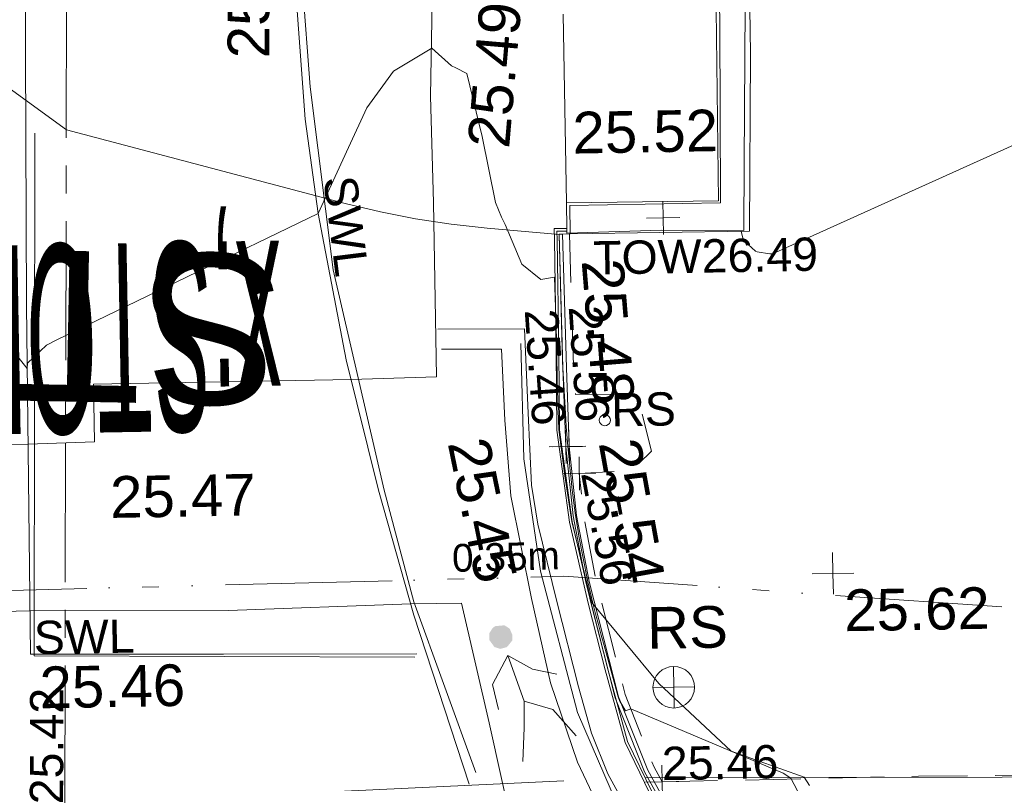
# Model space of a CAD drawing. Header units: millimetres. Extents: x -287732 to 520720, y -88450 to 287754.
# Tile 134 of 256: x -212884 to -204017, y 90864 to 97738. Entities that reach past the tile are written whole.
import ezdxf

# ---------------------------------------------------------------- set-up
doc = ezdxf.new("R2010")
doc.units = ezdxf.units.MM
for name, pattern in [('IMPORT-CENTER _6_', [2000, 1250, -250, 250, -250]), ('IMPORT-DASHED _2_', [750, 500, -250]), ('IMPORT-UG_EIR_QLB2 _2_', [2750, 1500, -300, 0, -300, 150, -300, 0, -200]), ('IMPORT-UG_ELEC_STREET LIGHTING_QLB2 _2_', [2700, 1500, -300, 0, -250, 150, -300, 0, -200])]:
    doc.linetypes.add(name, pattern=pattern)
for name, color, linetype, lineweight, true_color in [('00_TOPO_FOOTPATH', 7, 'Continuous', 9, 0xa50000), ('00_TOPO_FURN_SIGN', 7, 'Continuous', 9, 0x666666), ('00_TOPO_KERB_BOTTOM', 1, 'Continuous', 9, 0xff0000), ('00_TOPO_KERB_TOP', 7, 'Continuous', 9, 0xa500a5), ('00_TOPO_LEVEL_SPOT', 7, 'Continuous', 9, 0x666666), ('00_TOPO_ROAD_MARKING_WHITE_CONTINUOUS', 7, 'Continuous', 9, 0x999999), ('00_TOPO_ROAD_MARKING_YELLOW_CONTINUOUS', 40, 'Continuous', 9, 0xffbf00), ('00_TOPO_WALL', 7, 'Continuous', 9, 0x7c00a5), ('01_DTM_CONTOUR_MNR', 7, 'Continuous', 9, 0xa5a552), ('12333-PUM-2D-U-0001-C01 - Rev2_REVIT IMPORT_dwg', 7, 'Continuous', 9, 0x767676), ('CONTOURS_MINOR', 7, 'Continuous', 9, 0x00a5a5), ('KERB_BOTTOM', 7, 'Continuous', 9, 0x0000a5), ('KERB_BOTTOM_LVL', 7, 'Continuous', 9, 0x0000a5), ('KERB_TOP', 2, 'Continuous', 9, 0xffff00), ('KERB_TOP_LVL', 2, 'Continuous', 9, 0xffff00), ('MARKINGS_DOUBLE_YELLOW', 7, 'Continuous', 9, 0xc0c0c0), ('MARKINGS_WHITE_LINE', 7, 'Continuous', 9, 0xc0c0c0), ('MARKINGS_WHITE_LINE_TXT', 7, 'Continuous', 9, 0xc0c0c0), ('PUM-EIRCOMM-NOTES', 6, 'Continuous', 9, 0xff00ff), ('PUM-EIRCOMM-QLB2', 6, 'IMPORT-UG_EIR_QLB2 _2_', 9, 0xff00ff), ('ROAD_CROWNLINE', 7, 'IMPORT-CENTER _6_', 9, 0xa500a5), ('ROAD_CROWNLINE_LVL', 7, 'Continuous', 9, 0xa500a5), ('ROAD_MARKINGS', 7, 'Continuous', 9, 0xc0c0c0), ('ROADSIGN', 7, 'Continuous', 9, 0x00a5a5), ('ROADSIGN_TXT', 7, 'Continuous', 9, 0x00a5a5), ('TOP_OF_WALL_LEVEL', 7, 'Continuous', 9, 0xa500a5), ('TOP_OF_WALL_LEVEL_TXT', 7, 'Continuous', 9, 0xa500a5), ('WALL', 7, 'Continuous', 9, 0xa50000)]:
    doc.layers.add(name, color=color, linetype=linetype, lineweight=lineweight, true_color=true_color)
for name, color, linetype, lineweight in [('00_TOPO_PEDASTRIAN', 7, 'Continuous', 9), ('00_TOPO_ROAD_EDGE', 7, 'Continuous', 9), ('00_TOPO_ROAD_TEXT', 7, 'Continuous', 9), ('00_TOPO_SURFACE', 7, 'Continuous', 9), ('CHANGE_OF_SURFACE', 7, 'IMPORT-DASHED _2_', 9), ('CHANGE_OF_SURFACE_LVL', 7, 'Continuous', 9)]:
    doc.layers.add(name, color=color, linetype=linetype, lineweight=lineweight)
doc.styles.add('Arial_1', font='arial.ttf', dxfattribs={"height": 250})
doc.styles.add('Arial_13', font='arial.ttf', dxfattribs={"height": 1356.64156})
doc.styles.add('Arial_3', font='arial.ttf', dxfattribs={"height": 300})
doc.styles.add('Swis721 Lt BT_13', font='swissl.ttf', dxfattribs={"width": 0.341864, "height": 1700})
doc.styles.add('Swis721 Lt BT_2', font='swissl.ttf', dxfattribs={"height": 375})

# ---------------------------------------------------------------- blocks, each defined once
blk = doc.blocks.new('12333-PUM-2D-U-0001-C01 - Rev2_REVIT IMPORT_dwg_PEDESTRIAN CROSS-2077054-Site Location Plan Proposed')
at = {"layer": '00_TOPO_PEDASTRIAN', "true_color": 0xe2e2e2}
blk.add_hatch(color=254, dxfattribs=at).paths.add_polyline_path([(533695043.4, 725651122.7), (533695103, 725651138.3), (533695152.6, 725651197.2), (533695153.5, 725651246.2), (533695130.4, 725651303.6), (533695083.4, 725651334.4), (533695000.5, 725651328.1), (533694977, 725651312.2), (533694946.2, 725651265.1), (533694945.2, 725651204.8), (533694989.9, 725651140.3)])
at = {"layer": '00_TOPO_PEDASTRIAN', "color": 253, "true_color": 0xaaaaaa, "flags": 128}
for points in [[(533695017.9, 725650576.3), (533694967.4, 725650802.6), (533695107.8, 725651061.6), (533695329.3, 725650935.5), (533695547.1, 725650887.8)], [(533695107.8, 725651061.6), (533695249.7, 725650649.1), (533695506.3, 725650568.4), (533695710.5, 725650328.5)], [(533695249.7, 725650649.1), (533695246.2, 725650409.4), (533695227.4, 725650106.7)]]:
    blk.add_lwpolyline(points, dxfattribs=at)
blk = doc.blocks.new('12333-PUM-2D-U-0001-C01 - Rev2_REVIT IMPORT_dwg_MSL_RoadSign_SYM-2077193-Site Location Plan Proposed')
at = {"layer": '00_TOPO_FURN_SIGN', "color": 254, "true_color": 0xcccccc}
for p, q in [((0, -500), (0, 500)), ((-500, 0), (500, 0))]:
    blk.add_line(p, q, dxfattribs=at)
blk.add_circle((0, 0), 500, dxfattribs=at)
blk = doc.blocks.new('12333-PUM-2D-U-0001-C01 - Rev2_REVIT IMPORT_dwg_MM-2077200-Site Location Plan Proposed')
at = {"layer": '00_TOPO_LEVEL_SPOT', "color": 254, "true_color": 0xcccccc, "flags": 128}
for points in [[(500, 0), (0, 0), (0, 500)], [(0, -500), (0, 0), (-500, 0)]]:
    blk.add_lwpolyline(points, dxfattribs=at)
blk = doc.blocks.new('12333-PUM-2D-U-0001-C01 - Rev2_REVIT IMPORT_dwg_MGS62954_T2_Galway_ITM_3d_Rev1-2077680-Site Location Plan Proposed')
at = {"layer": '00_TOPO_FOOTPATH', "color": 254, "true_color": 0xcccccc, "flags": 128}
blk.add_lwpolyline([(533696327.4, 725649938.8), (533699542.4, 725649888.3), (533704733.7, 725649887.9), (533707389.5, 725649884.6), (533707429.1, 725651203.4), (533707476, 725652764), (533706730.1, 725652760.1), (533706757.1, 725653648.1), (533708291.4, 725653635.3), (533709329.1, 725653621.8), (533709293.4, 725652738.7), (533708568.7, 725652752.5), (533708510, 725650977.9), (533708473.9, 725649885.4), (533712394.3, 725649814.5), (533716792, 725649807.5), (533721307.3, 725649790.6), (533726665.9, 725649729.1)], dxfattribs=at)
at = {"layer": '00_TOPO_KERB_BOTTOM', "color": 254, "true_color": 0xcccccc, "flags": 128}
blk.add_lwpolyline([(533695707.7, 725654897.2), (533695594, 725654897.2), (533695593.8, 725654796.1), (533695591.9, 725653794), (533695586.7, 725653083.8), (533695686.3, 725652252.1), (533695841.8, 725651520.8), (533695983.1, 725650918.7), (533696151.5, 725650261.7), (533696363.5, 725649802.8)], dxfattribs=at)
at = {"layer": '00_TOPO_KERB_TOP', "color": 254, "true_color": 0xcccccc, "flags": 128}
blk.add_lwpolyline([(533695707.7, 725654873), (533695618.2, 725654873), (533695618, 725654796), (533695616.1, 725653793.9), (533695610.9, 725653085.1), (533695710.3, 725652256.1), (533695865.5, 725651526.1), (533696006.6, 725650924.4), (533696174.4, 725650269.9), (533696384.9, 725649814.3)], dxfattribs=at)
at = {"layer": '00_TOPO_ROAD_EDGE', "color": 254, "true_color": 0xcccccc}
blk.add_line((533695707.7, 725655128.5), (533695708, 725656825.3), dxfattribs=at)
at = {"layer": '00_TOPO_ROAD_MARKING_WHITE_CONTINUOUS', "color": 254, "true_color": 0xcccccc, "flags": 128}
for points in [[(533693330, 725668390), (533693300, 725666820), (533693270, 725664250), (533693220, 725661720), (533693220, 725660370), (533693250, 725658520), (533693310, 725656940), (533693370, 725655920), (533693470, 725655070), (533693700, 725653750), (533693970, 725652570), (533694270, 725651440), (533694740, 725649910)], [(533694290, 725651090), (533692550, 725651120), (533690810, 725651150), (533690830, 725654290), (533690870, 725657340)]]:
    blk.add_lwpolyline(points, dxfattribs=at)
at = {"layer": '00_TOPO_ROAD_MARKING_YELLOW_CONTINUOUS', "color": 254, "true_color": 0xcccccc, "flags": 128}
for points in [[(533694530, 725654010), (533695310, 725654000), (533695330, 725653240), (533695350, 725652590), (533695400, 725652240), (533695560, 725651540), (533695740, 725650770), (533695850, 725650350), (533695990, 725649980), (533696180, 725649620)], [(533695950, 725649580), (533695720, 725650090), (533695490, 725650810), (533695330, 725651570), (533695160, 725652500), (533695120, 725653180), (533695100, 725653820), (533694560, 725653830)]]:
    blk.add_lwpolyline(points, dxfattribs=at)
at = {"layer": '00_TOPO_SURFACE', "color": 254, "true_color": 0xcccccc, "flags": 128}
for points in [[(533694660.5, 725658008.5), (533694530, 725656960), (533694500, 725656110), (533694510, 725655150), (533694510, 725653580), (533693741.1, 725653570.3)], [(533693741.1, 725653570.3), (533691420, 725653570), (533691420, 725653050), (533690822, 725653040.1), (533689570, 725653050), (533688351.1, 725653090)], [(533688277.4, 725651521), (533689590, 725651530), (533690812.5, 725651540), (533692600, 725651510), (533694242.6, 725651543.3), (533694700, 725651540), (533694930, 725650460), (533695130, 725649480), (533695290, 725648830), (533695480, 725648324.3), (533695910, 725647340), (533696750, 725645990), (533697240, 725645360), (533697880, 725644800), (533698600, 725644340), (533698916.1, 725644160.1), (533699640, 725643810), (533700760, 725643410), (533701600, 725643150), (533702320, 725643050), (533703230, 725642970), (533704197.9, 725642962.9), (533705169.3, 725642937.1), (533707170.2, 725643005.4)]]:
    blk.add_lwpolyline(points, dxfattribs=at)
at = {"layer": '00_TOPO_WALL', "color": 254, "true_color": 0xcccccc, "flags": 128}
blk.add_lwpolyline([(533697481.7, 725664461.5), (533697464.1, 725663357.9), (533697383.3, 725658290.2), (533697316, 725655460.5), (533697301.5, 725654850.8), (533696558.8, 725654866.1), (533695707.7, 725654852.6), (533695707.7, 725654873), (533695707.7, 725654897.2), (533695707.7, 725655128.5), (533697078, 725655121), (533697087, 725657094.2)], dxfattribs=at)
at = {"layer": '01_DTM_CONTOUR_MNR', "color": 254, "true_color": 0xcccccc, "flags": 128}
blk.add_lwpolyline([(533697805.7, 725649846.1), (533697760, 725649920), (533697104.2, 725650164.7), (533696463.1, 725650787.8), (533695870, 725651530), (533695705.6, 725652257.8), (533695650, 725652670), (533695604, 725653087), (533695597.5, 725653527.5), (533695598, 725653790), (533695596.3, 725654003), (533695590, 725654460), (533695464.9, 725654442.6), (533695295.8, 725654580.7), (533695152.2, 725654941.9), (533695120.2, 725655008.7), (533695068.9, 725655140.7), (533694958.6, 725655738.6), (533694830.8, 725656306.8), (533694732.4, 725656360.3), (533694693.4, 725656378.2), (533694520, 725656540), (533694172.4, 725656338.5), (533693927, 725656013.6), (533693755.1, 725655659.9), (533693470, 725655070), (533691090.8, 725653971.8), (533691002.4, 725653927.6), (533690830, 725653770), (533690825.4, 725653720.5), (533690577, 725654041.1)], dxfattribs=at)
at = {"xscale": 0.375, "yscale": 0.375, "zscale": 0.375}
for name, p in [('12333-PUM-2D-U-0001-C01 - Rev2_REVIT IMPORT_dwg_MM-2077200-Site Location Plan Proposed', (533698050, 725651750)), ('12333-PUM-2D-U-0001-C01 - Rev2_REVIT IMPORT_dwg_MSL_RoadSign_SYM-2077193-Site Location Plan Proposed', (533696598.6, 725650750.6))]:
    blk.add_blockref(name, p, dxfattribs=at)
blk.add_blockref('12333-PUM-2D-U-0001-C01 - Rev2_REVIT IMPORT_dwg_PEDESTRIAN CROSS-2077054-Site Location Plan Proposed', (0, 0))
at = {"layer": '00_TOPO_FURN_SIGN', "insert": (533696367.1, 725651475.1), "char_height": 375, "width": 783.568, "attachment_point": 1, "line_spacing_factor": 1.005062, "style": 'Swis721 Lt BT_2'}
blk.add_mtext('RS', dxfattribs=at)
at = {"layer": '00_TOPO_KERB_BOTTOM', "color": 251, "true_color": 0x666666, "insert": (533696209.6, 725654627.8), "char_height": 375, "width": 1495.902, "attachment_point": 1, "rotation": 273.68288, "line_spacing_factor": 1.005062, "style": 'Swis721 Lt BT_2'}
blk.add_mtext('25.48', dxfattribs=at)
at = {"layer": '00_TOPO_KERB_TOP', "color": 251, "true_color": 0x666666, "insert": (533696330, 725653021), "char_height": 375, "width": 1495.902, "attachment_point": 1, "rotation": 279.23544, "line_spacing_factor": 1.005062, "style": 'Swis721 Lt BT_2'}
blk.add_mtext('25.54', dxfattribs=at)
at = {"layer": '00_TOPO_LEVEL_SPOT', "insert": (533698145.1, 725651602.6), "char_height": 375, "width": 1495.902, "attachment_point": 1, "line_spacing_factor": 1.005062, "style": 'Swis721 Lt BT_2'}
blk.add_mtext('25.62', dxfattribs=at)
at = {"layer": '00_TOPO_ROAD_EDGE', "color": 251, "true_color": 0x666666, "insert": (533695773.9, 725655944.1), "char_height": 375, "width": 1495.902, "attachment_point": 1, "line_spacing_factor": 1.005062, "style": 'Swis721 Lt BT_2'}
blk.add_mtext('25.52', dxfattribs=at)
at = {"layer": '00_TOPO_ROAD_MARKING_WHITE_CONTINUOUS', "color": 251, "true_color": 0x666666, "insert": (533692679, 725656482), "char_height": 375, "width": 1495.902, "attachment_point": 1, "rotation": 88.7374, "line_spacing_factor": 1.005062, "style": 'Swis721 Lt BT_2'}
blk.add_mtext('25.52', dxfattribs=at)
at = {"layer": '00_TOPO_ROAD_MARKING_YELLOW_CONTINUOUS', "color": 251, "true_color": 0x666666, "insert": (533694968.6, 725653053), "char_height": 375, "width": 1495.902, "attachment_point": 1, "rotation": 280.57983, "line_spacing_factor": 1.005062, "style": 'Swis721 Lt BT_2'}
blk.add_mtext('25.45', dxfattribs=at)
at = {"layer": '00_TOPO_ROAD_TEXT', "color": 251, "true_color": 0x666666, "insert": (533693123.7, 725653133.3), "char_height": 1700, "width": 3100.026, "attachment_point": 1, "rotation": 180.02038, "line_spacing_factor": 1.005062, "style": 'Swis721 Lt BT_13'}
blk.add_mtext('x;STOP', dxfattribs=at)
at = {"layer": '00_TOPO_SURFACE', "color": 251, "true_color": 0x666666, "insert": (533694826.6, 725655657), "char_height": 375, "width": 1495.902, "attachment_point": 1, "rotation": 84.13257, "line_spacing_factor": 1.005062, "style": 'Swis721 Lt BT_2'}
blk.add_mtext('25.49', dxfattribs=at)
at = {"layer": '00_TOPO_SURFACE', "color": 251, "true_color": 0x666666, "char_height": 375, "width": 1495.902, "attachment_point": 1, "line_spacing_factor": 1.005062, "style": 'Swis721 Lt BT_2'}
for s, insert in [('25.47', (533691553.1, 725652737.6)), ('25.46', (533690887.6, 725651035))]:
    blk.add_mtext(s, dxfattribs=dict(at, insert=insert))
blk = doc.blocks.new('12333-PUM-2D-U-0001-C01 - Rev2_REVIT IMPORT_dwg_SPOT-2077769-Site Location Plan Proposed')
at = {"layer": 'CHANGE_OF_SURFACE_LVL', "color": 253, "true_color": 0xaaaaaa}
for p, q in [((0, 500), (0, -500)), ((-500, 0), (500, 0))]:
    blk.add_line(p, q, dxfattribs=at)
blk = doc.blocks.new('12333-PUM-2D-U-0001-C01 - Rev2_REVIT IMPORT_dwg_SPOT-V272-Site Location Plan Proposed')
at = {"layer": 'KERB_BOTTOM_LVL', "color": 9, "true_color": 0xaaaae1}
for p, q in [((0, 500), (0, -500)), ((-500, 0), (500, 0))]:
    blk.add_line(p, q, dxfattribs=at)
blk = doc.blocks.new('12333-PUM-2D-U-0001-C01 - Rev2_REVIT IMPORT_dwg_SPOT-2077810-Site Location Plan Proposed')
at = {"layer": 'KERB_TOP_LVL', "color": 51, "true_color": 0xffffaa}
for p, q in [((0, 500), (0, -500)), ((-500, 0), (500, 0))]:
    blk.add_line(p, q, dxfattribs=at)
blk = doc.blocks.new('12333-PUM-2D-U-0001-C01 - Rev2_REVIT IMPORT_dwg_CIRCL-2077787-Site Location Plan Proposed')
at = {"layer": 'ROADSIGN', "color": 254, "true_color": 0xaae1e1, "flags": 128}
blk.add_lwpolyline([(475, -154), (500, 0), (475, 154), (404, 293), (293, 404), (154, 475), (0, 500), (-154, 475), (-293, 404), (-404, 293), (-475, 154), (-500, 0), (-475, -154), (-404, -293), (-293, -404), (-154, -475), (0, -500), (154, -475), (293, -404), (404, -293)], close=True, dxfattribs=at)
blk = doc.blocks.new('12333-PUM-2D-U-0001-C01 - Rev2_REVIT IMPORT_dwg_SPOT-2077700-Site Location Plan Proposed')
at = {"layer": 'TOP_OF_WALL_LEVEL', "color": 254, "true_color": 0xe1aae1}
for p, q in [((0, 500), (0, -500)), ((-500, 0), (500, 0))]:
    blk.add_line(p, q, dxfattribs=at)
blk = doc.blocks.new('12333-PUM-2D-U-0001-C01 - Rev2_REVIT IMPORT_dwg-1620468-Site Location Plan Proposed')
at = {"layer": 'CHANGE_OF_SURFACE', "color": 253, "true_color": 0xaaaaaa, "flags": 128}
for points in [[(54588.7, 38991.3), (54652, 38992), (54665.5, 37788.7), (54679.6, 37546.4), (55234.6, 37539.7), (55354.5, 37024.6), (55176.9, 36855.9), (54701.8, 36833.7), (54734, 36465.5), (54834.8, 35873.9), (55079.9, 34837.8), (55328.9, 34178.8), (55399.4, 34046)], [(55399.4, 34046), (57710, 34056.4), (60978, 34029.7), (66324, 34003.1)]]:
    blk.add_lwpolyline(points, dxfattribs=at)
at = {"layer": 'CONTOURS_MINOR', "color": 254, "true_color": 0xaae1e1, "flags": 128}
for points in [[(56644.3, 33886.7), (56557.8, 34059.2), (56489, 34106.2), (55127.8, 34709.2), (55079.4, 34692.1), (55028.8, 34785.2), (55015.3, 34818.4), (54897.5, 35281.3), (54873.4, 35377.3), (54849.8, 35473.5), (54826.9, 35569.8), (54804.5, 35666.2), (54760.3, 35859.2), (54719.2, 36086.1), (54708.4, 36147.7), (54697.9, 36209.4), (54688.1, 36271.2), (54678.6, 36333), (54660.3, 36456.7), (54640.9, 36640.4), (54633.6, 36713.5), (54626.5, 36786.5), (54620.1, 36859.7), (54614.1, 36932.8), (54602.6, 37079.2), (54593.6, 37227.7), (54592.2, 37252.5), (54590.9, 37277.2), (54589.7, 37302), (54588.7, 37326.8), (54571.1, 37789.2), (54568.7, 37843.8), (54557.8, 38989.2), (53910.4, 39056.5), (53588.2, 39098.5), (53268.2, 39151.4), (52951.4, 39220.8), (52636.7, 39301.3), (50137.8, 40009.2), (49563.8, 40440.8)], [(64475.2, 41393.4), (64308.5, 41468.6), (64143.5, 41548), (64103.5, 41568.2), (63957.3, 41627.5), (63807.7, 41670.4), (63653.2, 41688.5), (63495.3, 41690.1), (63336.8, 41670.7), (63180.8, 41640.9), (63028.6, 41595.6), (62878.9, 41539.8), (56503.5, 38791.9), (56486.1, 38786.2), (56468.5, 38782.6), (56450.6, 38782.1), (56432.4, 38783.6), (56355.6, 38797.2), (56339.6, 38801.5), (56324.5, 38807.6), (56225.6, 38898.3), (56214.7, 38914.5), (56197.8, 38989.2), (56198.1, 38989.5)]]:
    blk.add_lwpolyline(points, dxfattribs=at)
at = {"layer": 'KERB_BOTTOM', "color": 9, "true_color": 0xaaaae1, "flags": 128}
blk.add_lwpolyline([(54557.5, 38990.9), (54571, 37787.2), (54584.7, 37078), (54640.1, 36453.3), (54742.1, 35855.1), (54989.3, 34810.1), (55242.6, 34139.8), (55672.4, 33329.5), (56368.9, 32299.1), (57449.7, 31132.5), (58550.7, 30072.9), (59573.6, 29357.3), (60801.5, 28641.2), (61691.1, 28191.6), (62810.3, 27791.4), (64090, 27406.6), (65285.2, 27142.5), (66307.4, 27026.3)], dxfattribs=at)
at = {"layer": 'KERB_TOP', "color": 51, "true_color": 0xffffaa, "flags": 128}
blk.add_lwpolyline([(54557.5, 38990.9), (54588.7, 38991.3), (54602.2, 37787.7), (54615.9, 37079.7), (54671.1, 36457.3), (54772.7, 35861.3), (55019.2, 34819.2), (55271.1, 34152.7), (55699.3, 33345.6), (56393.5, 32318.6), (56856, 31820.2), (57472, 31154.3), (58570.6, 30097.1), (59590.5, 29383.7), (60816.4, 28668.6), (61703.4, 28220.3), (62820, 27821.1), (64097.8, 27436.8), (65290.4, 27173.3), (66310.9, 27057.4)], dxfattribs=at)
at = {"layer": 'MARKINGS_DOUBLE_YELLOW', "color": 254, "true_color": 0xeaeaea, "flags": 128}
blk.add_lwpolyline([(54195, 38013.1), (54203.9, 36974.1), (54337.1, 35961.8), (54647.9, 34683), (55056.4, 33688.4), (55482.7, 32835.9), (56104.3, 32001.1), (57276.5, 30757.9), (58155.7, 29896.5), (59327.9, 28972.9), (60393.6, 28333.5), (61761.1, 27703), (63377.4, 27108), (64283.2, 26903.8), (65366.6, 26708.4), (66307.9, 26646.2)], dxfattribs=at)
at = {"layer": 'MARKINGS_WHITE_LINE', "color": 254, "true_color": 0xeaeaea}
blk.add_line((52220.1, 34002.4), (54514.7, 34070.2), dxfattribs=at)
at = {"layer": 'MARKINGS_WHITE_LINE', "color": 254, "true_color": 0xeaeaea, "flags": 128}
for points in [[(52200.3, 45191.1), (52232.5, 42186.9), (52339, 40357.5), (52516.7, 38705.8), (52942.9, 36716.6), (53191.6, 35704.2), (53724.4, 34159)], [(53191.6, 35206.9), (49763.7, 35278), (49852.5, 39984.6)]]:
    blk.add_lwpolyline(points, dxfattribs=at)
at = {"layer": 'PUM-EIRCOMM-QLB2', "color": 211, "true_color": 0xffaaff, "flags": 128}
blk.add_lwpolyline([(61224.1, 35326.6), (54547.4, 35911.6), (46340.7, 35844.8)], dxfattribs=at)
blk.add_lwpolyline([(61224.1, 35326.6), (54547.4, 35911.6), (46340.7, 35844.8)], dxfattribs=at)
at = {"layer": 'ROAD_CROWNLINE', "color": 254, "true_color": 0xe1aae1, "flags": 128}
blk.add_lwpolyline([(50016.8, 33937.3), (50180.8, 42276.7), (50537.6, 49563), (50767, 65954.1), (50959.8, 79732.5), (51224.3, 96757.7), (51751.6, 113780.3)], dxfattribs=at)
at = {"layer": 'WALL', "color": 9, "true_color": 0xe1aaaa, "flags": 128}
for points in [[(56167.4, 48921.5), (56128.4, 46246.9), (56080.7, 44001.3), (56039.8, 41612.7), (56037.5, 40858.9)], [(56439, 48926.1), (56399.8, 46242), (56352.1, 43996.1), (56311.3, 41610), (56307.9, 40586.3)], [(56037.5, 40858.9), (56017.2, 39247.5), (54657.4, 39249.7), (54657, 38992.1)], [(56307.9, 40586.3), (56271.6, 38989.4), (54657, 38992.1)]]:
    blk.add_lwpolyline(points, dxfattribs=at)
blk.add_blockref('12333-PUM-2D-U-0001-C01 - Rev2_REVIT IMPORT_dwg_MGS62954_T2_Galway_ITM_3d_Rev1-2077680-Site Location Plan Proposed', (-533641079.6, -725615854.4))
for name, p, xscale, yscale, zscale in [('12333-PUM-2D-U-0001-C01 - Rev2_REVIT IMPORT_dwg_SPOT-2077700-Site Location Plan Proposed', (55497.4, 39121.8), 0.3, 0.3, 0.3), ('12333-PUM-2D-U-0001-C01 - Rev2_REVIT IMPORT_dwg_CIRCL-2077787-Site Location Plan Proposed', (54940.3, 37310), 0.1, 0.1, 0.1), ('12333-PUM-2D-U-0001-C01 - Rev2_REVIT IMPORT_dwg_SPOT-V272-Site Location Plan Proposed', (54584.7, 37078), 0.3, 0.3, 0.3), ('12333-PUM-2D-U-0001-C01 - Rev2_REVIT IMPORT_dwg_SPOT-2077810-Site Location Plan Proposed', (54615.9, 37079.7), 0.3, 0.3, 0.3), ('12333-PUM-2D-U-0001-C01 - Rev2_REVIT IMPORT_dwg_SPOT-2077769-Site Location Plan Proposed', (54701.8, 36833.7), 0.3, 0.3, 0.3), ('12333-PUM-2D-U-0001-C01 - Rev2_REVIT IMPORT_dwg_SPOT-2077769-Site Location Plan Proposed', (55399.4, 34046), 0.3, 0.3, 0.3)]:
    blk.add_blockref(name, p, dxfattribs=dict(xscale=xscale, yscale=yscale, zscale=zscale))
at = {"layer": 'CHANGE_OF_SURFACE_LVL', "insert": (55012.3, 36886.7), "char_height": 300, "width": 1256.112, "attachment_point": 1, "rotation": 279.67504, "line_spacing_factor": 0.941778, "style": 'Arial_3'}
blk.add_mtext('25.56', dxfattribs=at)
at = {"layer": 'CHANGE_OF_SURFACE_LVL', "insert": (55399.4, 34361), "char_height": 300, "width": 1256.112, "attachment_point": 1, "line_spacing_factor": 0.941778, "style": 'Arial_3'}
blk.add_mtext('25.46', dxfattribs=at)
at = {"layer": 'KERB_BOTTOM_LVL', "insert": (54535.3, 38328.5), "char_height": 300, "width": 1256.112, "attachment_point": 1, "rotation": 272.89021, "line_spacing_factor": 0.941778, "style": 'Arial_3'}
blk.add_mtext('25.46', dxfattribs=at)
at = {"layer": 'KERB_TOP_LVL', "insert": (54931.6, 38352.6), "char_height": 300, "width": 1256.112, "attachment_point": 1, "rotation": 272.89021, "line_spacing_factor": 0.941778, "style": 'Arial_3'}
blk.add_mtext('25.56', dxfattribs=at)
at = {"layer": 'MARKINGS_WHITE_LINE_TXT', "insert": (52741.1, 39565.4), "char_height": 300, "width": 1083.488, "attachment_point": 1, "rotation": 276.13725, "line_spacing_factor": 0.941778, "style": 'Arial_3'}
blk.add_mtext('SWL', dxfattribs=at)
at = {"layer": 'MARKINGS_WHITE_LINE_TXT', "insert": (49763.7, 35593), "char_height": 300, "width": 1083.488, "attachment_point": 1, "line_spacing_factor": 0.941778, "style": 'Arial_3'}
blk.add_mtext('SWL', dxfattribs=at)
at = {"layer": 'PUM-EIRCOMM-NOTES', "insert": (54026.7, 36222.3), "char_height": 250, "width": 1160.025, "attachment_point": 2, "rotation": 0.46649, "line_spacing_factor": 0.941778, "style": 'Arial_1'}
blk.add_mtext('0.35m', dxfattribs=at)
blk.add_mtext('0.35m', dxfattribs=at)
at = {"layer": 'ROAD_CROWNLINE_LVL', "insert": (49701.9, 33943.5), "char_height": 300, "width": 1256.112, "attachment_point": 1, "rotation": 88.87377, "line_spacing_factor": 0.941778, "style": 'Arial_3'}
blk.add_mtext('25.42', dxfattribs=at)
at = {"layer": 'ROAD_MARKINGS', "insert": (52025.8, 37492.4), "char_height": 1356.64, "width": 6161.042, "attachment_point": 1, "rotation": 177.90545, "line_spacing_factor": 0.941778, "style": 'Arial_13'}
blk.add_mtext('STOP', dxfattribs=at)
at = {"layer": 'ROADSIGN_TXT', "insert": (54999, 37552.5), "char_height": 300, "width": 694.167, "attachment_point": 1, "line_spacing_factor": 0.941778, "style": 'Arial_3'}
blk.add_mtext('RS', dxfattribs=at)
at = {"layer": 'TOP_OF_WALL_LEVEL_TXT', "insert": (54859.8, 38922.6), "char_height": 300, "width": 2420.403, "attachment_point": 1, "line_spacing_factor": 0.941778, "style": 'Arial_3'}
blk.add_mtext('TOW26.49', dxfattribs=at)

msp = doc.modelspace()

# ---------------------------------------------------------------- block references
at = {"layer": '12333-PUM-2D-U-0001-C01 - Rev2_REVIT IMPORT_dwg', "color": 254, "linetype": 'IMPORT-UG_ELEC_STREET LIGHTING_QLB2 _2_', "true_color": 0xffd4d4, "rotation": 0.9999999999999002}
msp.add_blockref('12333-PUM-2D-U-0001-C01 - Rev2_REVIT IMPORT_dwg-1620468-Site Location Plan Proposed', (-261895.1, 55869.6), dxfattribs=at)

doc.saveas('drawing.dxf')
